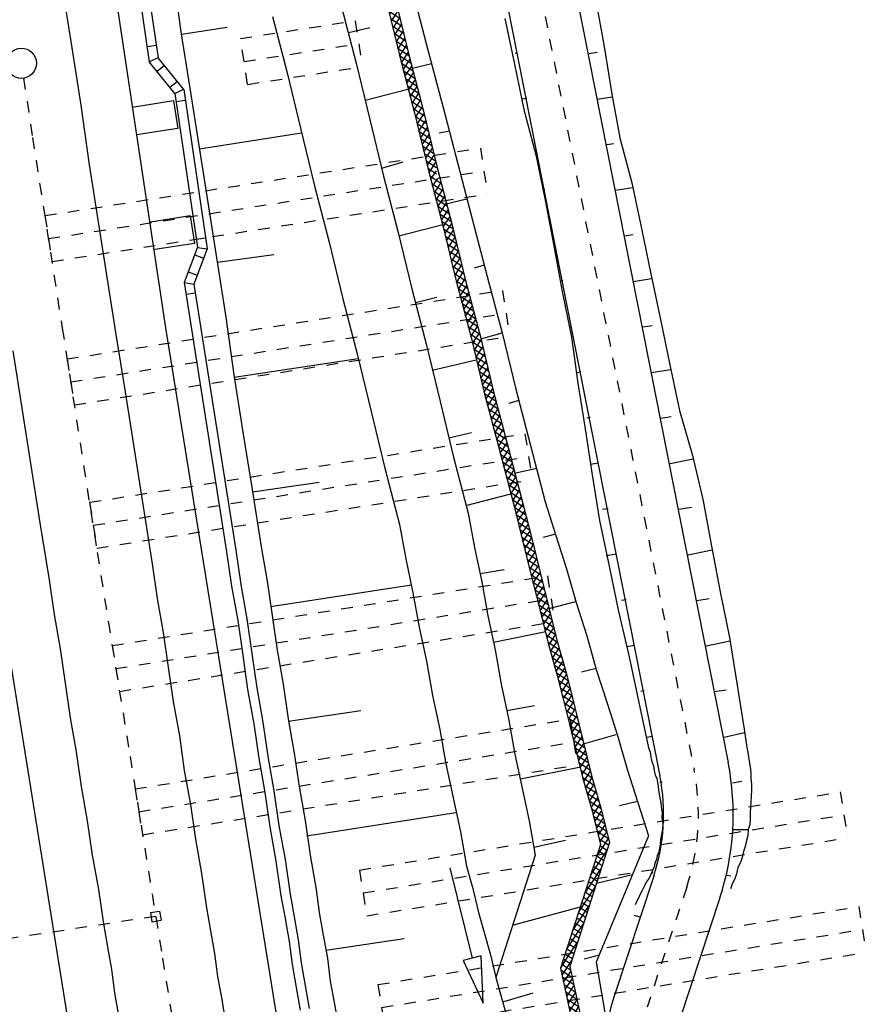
# Model space of a CAD drawing. Extents: x 447827 to 448299, y 438389 to 439851.
# Tile 68 of 116: x 447982 to 448019, y 439264 to 439306. Entities that reach past the tile are written whole.
import ezdxf

# ---------------------------------------------------------------- set-up
doc = ezdxf.new("R2010")
doc.units = 0
doc.header["$LTSCALE"] = 2
doc.header["$MEASUREMENT"] = 0
for name, pattern in [('ACAD_ISO03W100', [0.5, 0.25, -0.25]), ('ACAD_ISO05W100', [0.5, 0.25, -0.25]), ('ACAD_ISO10W100W', [0.5, 0.25, -0.25]), ('AUSGEZOGEN', [0]), ('PUNKTX2', [0.5, 0.25, -0.25])]:
    doc.linetypes.add(name, pattern=pattern)
doc.layers.get('0').update_dxf_attribs({"linetype": 'AUSGEZOGEN'})
for name, color, linetype in [('BOESCHG', 250, 'AUSGEZOGEN'), ('DB-Bahnachse', 7, 'CONTINUOUS'), ('DB-Boeschungen', 15, 'CONTINUOUS'), ('DB-Gleisachsen', 7, 'CONTINUOUS'), ('DB-GRABEN', 15, 'AUSGEZOGEN'), ('DB-HZV-Stützscheiben', 15, 'CONTINUOUS'), ('DB-Ingenieurbauwerke', 15, 'CONTINUOUS'), ('DB-Kabelanlagen', 15, 'CONTINUOUS'), ('DB-Weg-Boeschungen', 15, 'CONTINUOUS'), ('DB-Wege', 15, 'CONTINUOUS'), ('FBRTOP', 250, 'AUSGEZOGEN')]:
    doc.layers.add(name, color=color, linetype=linetype)

# ---------------------------------------------------------------- blocks, each defined once
blk = doc.blocks.new('*X341')
at = {"color": 0, "linetype": 'ByBlock'}
for p, q in [((-117395, -155260), (-116974, -154839)), ((-116679, -155062), (-116906, -154836)), ((-116685, -155187), (-116300, -154802)), ((-116670, -154853), (-116637, -154821)), ((-116229, -155194), (-116604, -154819)), ((-116383, -155203), (-115964, -154784)), ((-115928, -155177), (-116302, -154802)), ((-116045, -155184), (-115666, -154805)), ((-115680, -155107), (-116001, -154786)), ((-115666, -154802), (-115696, -154772)), ((-115681, -155138), (-115301, -154758)), ((-115666, -154805), (-115631, -154770)), ((-115313, -155155), (-115666, -154802)), ((-115006, -155144), (-115389, -154761)), ((-115383, -155157), (-114972, -154746)), ((-114699, -155133), (-115082, -154750)), ((-115053, -155146), (-114642, -154735)), ((-114391, -155123), (-114774, -154739)), ((-114723, -155134), (-114312, -154723)), ((-114084, -155112), (-114467, -154729)), ((-114393, -155123), (-113982, -154712)), ((-113776, -155101), (-114160, -154718)), ((-114063, -155111), (-113652, -154700)), ((-113469, -155090), (-113852, -154707)), ((-113734, -155099), (-113322, -154688)), ((-113166, -155075), (-113545, -154696)), ((-113404, -155088), (-112985, -154669)), ((-112865, -155058), (-113239, -154683)), ((-113067, -155069), (-112648, -154650)), ((-112563, -155042), (-112938, -154666)), ((-112730, -155051), (-112310, -154631)), ((-112261, -155025), (-112637, -154649)), ((-112394, -155032), (-111973, -154611)), ((-111960, -155008), (-112336, -154632)), ((-112057, -155014), (-111636, -154592)), ((-111658, -154992), (-112035, -154615)), ((-111417, -154915), (-111734, -154598)), ((-111720, -154995), (-111406, -154681)), ((-111403, -154610), (-111433, -154581)), ((-126720, -155676), (-126297, -155253)), ((-126383, -155658), (-125961, -155235)), ((-125970, -155635), (-126349, -155256)), ((-126047, -155639), (-125629, -155221)), ((-125665, -155622), (-126047, -155240)), ((-125358, -155611), (-125744, -155225)), ((-125713, -155624), (-125299, -155210)), ((-125050, -155600), (-125436, -155214)), ((-125383, -155612), (-124969, -155198)), ((-124743, -155590), (-125129, -155204)), ((-125053, -155600), (-124639, -155186)), ((-124436, -155579), (-124822, -155193)), ((-124724, -155589), (-124310, -155175)), ((-124128, -155568), (-124514, -155182)), ((-124394, -155577), (-123980, -155163)), ((-123914, -155464), (-124207, -155171)), ((-123912, -155413), (-123650, -155152)), ((-123607, -155453), (-123899, -155160)), ((-123600, -155420), (-123358, -155178)), ((-123553, -155189), (-123592, -155150)), ((-123209, -155532), (-123553, -155189)), ((-123404, -155542), (-123094, -155232)), ((-122915, -155508), (-123217, -155207)), ((-122817, -155288), (-122901, -155204)), ((-122830, -155286), (-122646, -155102)), ((-122417, -155370), (-122683, -155104)), ((-122565, -155340), (-122309, -155084)), ((-122017, -155452), (-122381, -155088)), ((-122301, -155394), (-121972, -155065)), ((-121902, -155249), (-122080, -155071)), ((-121905, -155316), (-121636, -155046)), ((-121701, -155449), (-121902, -155249)), ((-121400, -155433), (-121778, -155054)), ((-121722, -155450), (-121299, -155028)), ((-121098, -155416), (-121476, -155038)), ((-121385, -155432), (-120962, -155009)), ((-120794, -155402), (-121175, -155021)), ((-121048, -155413), (-120630, -154995)), ((-120487, -155391), (-120873, -155004)), ((-120715, -155399), (-120300, -154984)), ((-120180, -155380), (-120566, -154993)), ((-120385, -155387), (-119970, -154972)), ((-119872, -155369), (-120259, -154982)), ((-120055, -155375), (-119641, -154961)), ((-119565, -155358), (-119952, -154972)), ((-119725, -155364), (-119311, -154949)), ((-119258, -155347), (-119644, -154961)), ((-119396, -155352), (-118981, -154937)), ((-118951, -155336), (-119337, -154950)), ((-119066, -155340), (-118651, -154926)), ((-118643, -155325), (-119029, -154939)), ((-118736, -155328), (-118321, -154914)), ((-118337, -155314), (-118722, -154928)), ((-118035, -155297), (-118415, -154917)), ((-118406, -155317), (-117984, -154895)), ((-117734, -155280), (-118112, -154902)), ((-118069, -155299), (-117673, -154902)), ((-117678, -155018), (-117810, -154885)), ((-117732, -155280), (-117688, -155235)), ((-117688, -155235), (-117311, -154858)), ((-117433, -155263), (-117678, -155018)), ((-117673, -154902), (-117647, -154877)), ((-117132, -155245), (-117509, -154869)), ((-116831, -155228), (-117207, -154852)), ((-117057, -155241), (-116670, -154853)), ((-116720, -155222), (-116685, -155187)), ((-116530, -155211), (-116679, -155062)), ((-115712, -155169), (-115681, -155138)), ((-115621, -155166), (-115680, -155107)), ((-135734, -156099), (-135307, -155671)), ((-135095, -156057), (-135469, -155682)), ((-135393, -156076), (-134966, -155649)), ((-134796, -156037), (-135171, -155662)), ((-135053, -156054), (-134625, -155626)), ((-134498, -156017), (-134872, -155643)), ((-134712, -156031), (-134293, -155612)), ((-134187, -156010), (-134574, -155623)), ((-134376, -156014), (-133968, -155606)), ((-133875, -156003), (-134267, -155612)), ((-134051, -156007), (-133643, -155599)), ((-133563, -155997), (-133955, -155605)), ((-133727, -156000), (-133317, -155590)), ((-133256, -155986), (-133643, -155599)), ((-133402, -155994), (-132980, -155572)), ((-132954, -155970), (-133333, -155591)), ((-133066, -155976), (-132643, -155553)), ((-132652, -155953), (-133031, -155575)), ((-132729, -155957), (-132306, -155535)), ((-132351, -155937), (-132729, -155558)), ((-132049, -155920), (-132428, -155541)), ((-132392, -155939), (-131970, -155516)), ((-131748, -155903), (-132126, -155525)), ((-132055, -155920), (-131633, -155498)), ((-131446, -155887), (-131825, -155508)), ((-131719, -155902), (-131296, -155479)), ((-131145, -155870), (-131523, -155492)), ((-131382, -155883), (-130959, -155461)), ((-130842, -155854), (-131221, -155475)), ((-131045, -155865), (-130627, -155447)), ((-130535, -155843), (-130920, -155458)), ((-130712, -155849), (-130298, -155435)), ((-130228, -155832), (-130614, -155446)), ((-130382, -155838), (-129968, -155424)), ((-129920, -155822), (-130306, -155436)), ((-130052, -155826), (-129638, -155412)), ((-129613, -155811), (-129999, -155425)), ((-129722, -155815), (-129308, -155401)), ((-129305, -155800), (-129691, -155414)), ((-129393, -155803), (-128978, -155389)), ((-128998, -155789), (-129384, -155403)), ((-128691, -155778), (-129077, -155392)), ((-129063, -155791), (-128649, -155377)), ((-128383, -155768), (-128769, -155382)), ((-128733, -155780), (-128318, -155365)), ((-128082, -155751), (-128462, -155371)), ((-128403, -155768), (-127981, -155346)), ((-127780, -155735), (-128158, -155356)), ((-128067, -155750), (-127644, -155328)), ((-127478, -155718), (-127857, -155339)), ((-127730, -155732), (-127308, -155309)), ((-127177, -155701), (-127555, -155323)), ((-127394, -155713), (-126971, -155291)), ((-126875, -155685), (-127254, -155306)), ((-127057, -155695), (-126634, -155272)), ((-126574, -155668), (-126952, -155290)), ((-126272, -155651), (-126651, -155273)), ((-124064, -155566), (-123912, -155413)), ((-123821, -155557), (-123914, -155464)), ((-123734, -155554), (-123600, -155420)), ((-123513, -155546), (-123607, -155453)), ((-123069, -155525), (-122908, -155365)), ((-122907, -155516), (-122915, -155508)), ((-122908, -155365), (-122830, -155286)), ((-122606, -155499), (-122817, -155288)), ((-122732, -155506), (-122565, -155340)), ((-122304, -155483), (-122417, -155370)), ((-122395, -155488), (-122301, -155394)), ((-122058, -155469), (-122037, -155448)), ((-122037, -155448), (-121905, -155316)), ((-122003, -155466), (-122017, -155452)), ((-144432, -156524), (-144022, -156113)), ((-144105, -156515), (-143697, -156106)), ((-143558, -156503), (-143949, -156112)), ((-143780, -156508), (-143372, -156100)), ((-143248, -156495), (-143637, -156105)), ((-143455, -156501), (-143035, -156082)), ((-142949, -156475), (-143326, -156099)), ((-143122, -156486), (-142695, -156059)), ((-142651, -156455), (-143025, -156081)), ((-142781, -156464), (-142354, -156037)), ((-142352, -156436), (-142727, -156061)), ((-142441, -156441), (-142013, -156014)), ((-142054, -156416), (-142428, -156041)), ((-141755, -156396), (-142130, -156022)), ((-142100, -156419), (-141673, -155992)), ((-141457, -156377), (-141831, -156002)), ((-141759, -156397), (-141332, -155969)), ((-141158, -156357), (-141533, -155982)), ((-141419, -156374), (-140995, -155951)), ((-140850, -156347), (-141234, -155963)), ((-141079, -156352), (-140670, -155944)), ((-140538, -156341), (-140929, -155949)), ((-140754, -156345), (-140346, -155937)), ((-140226, -156334), (-140618, -155943)), ((-140429, -156339), (-140021, -155931)), ((-139917, -156325), (-140306, -155936)), ((-140104, -156332), (-139682, -155910)), ((-139619, -156305), (-139994, -155930)), ((-139769, -156315), (-139341, -155888)), ((-139320, -156286), (-139695, -155911)), ((-139428, -156293), (-139001, -155865)), ((-139022, -156266), (-139396, -155891)), ((-138723, -156246), (-139098, -155872)), ((-139087, -156270), (-138660, -155843)), ((-138425, -156226), (-138799, -155852)), ((-138747, -156248), (-138319, -155820)), ((-138126, -156207), (-138501, -155832)), ((-138406, -156225), (-137979, -155798)), ((-137828, -156187), (-138202, -155813)), ((-138065, -156203), (-137644, -155782)), ((-137518, -156179), (-137904, -155793)), ((-137727, -156183), (-137319, -155775)), ((-137206, -156172), (-137598, -155781)), ((-137403, -156176), (-136994, -155768)), ((-136895, -156166), (-137286, -155774)), ((-137078, -156170), (-136669, -155761)), ((-136587, -156155), (-136974, -155768)), ((-136753, -156163), (-136329, -155739)), ((-136289, -156135), (-136663, -155761)), ((-136415, -156144), (-135988, -155716)), ((-135990, -156116), (-136365, -155741)), ((-136075, -156121), (-135647, -155694)), ((-135692, -156096), (-136066, -155721)), ((-135393, -156076), (-135768, -155702)), ((-152493, -156948), (-152074, -156529)), ((-152159, -156932), (-151740, -156513)), ((-151740, -156913), (-152121, -156531)), ((-151825, -156917), (-151406, -156498)), ((-151436, -156898), (-151817, -156517)), ((-151131, -156884), (-151513, -156503)), ((-151492, -156901), (-151073, -156482)), ((-150827, -156870), (-151209, -156488)), ((-151158, -156885), (-150739, -156467)), ((-150523, -156856), (-150905, -156474)), ((-150824, -156870), (-150405, -156451)), ((-150219, -156842), (-150601, -156460)), ((-150490, -156854), (-150071, -156435)), ((-149915, -156828), (-150297, -156446)), ((-150157, -156839), (-149738, -156420)), ((-149611, -156813), (-149993, -156432)), ((-149823, -156823), (-149404, -156404)), ((-149307, -156799), (-149689, -156418)), ((-149489, -156808), (-149070, -156389)), ((-149003, -156785), (-149385, -156403)), ((-148928, -156542), (-149081, -156389)), ((-148929, -156566), (-148766, -156403)), ((-148822, -156777), (-148464, -156419)), ((-148748, -156404), (-148777, -156375)), ((-148766, -156403), (-148737, -156373)), ((-148395, -156757), (-148748, -156404)), ((-148488, -156761), (-148161, -156435)), ((-148412, -156421), (-148473, -156361)), ((-148464, -156419), (-148403, -156358)), ((-148091, -156743), (-148412, -156421)), ((-148076, -156439), (-148169, -156347)), ((-148161, -156435), (-148069, -156342)), ((-148154, -156746), (-147925, -156517)), ((-147929, -156587), (-148076, -156439)), ((-147925, -156517), (-147859, -156450)), ((-147741, -156457), (-147865, -156333)), ((-147859, -156450), (-147735, -156327)), ((-147820, -156730), (-147557, -156466)), ((-147483, -156714), (-147741, -156457)), ((-147405, -156474), (-147561, -156318)), ((-147557, -156466), (-147402, -156311)), ((-147487, -156714), (-147254, -156482)), ((-147179, -156700), (-147405, -156474)), ((-147069, -156492), (-147257, -156304)), ((-147254, -156482), (-147068, -156296)), ((-147153, -156699), (-146952, -156498)), ((-146930, -156631), (-147069, -156492)), ((-146571, -156672), (-146953, -156290)), ((-146952, -156498), (-146734, -156280)), ((-146819, -156683), (-146400, -156264)), ((-146267, -156658), (-146649, -156276)), ((-146486, -156668), (-146067, -156249)), ((-145963, -156643), (-146345, -156262)), ((-146152, -156652), (-145731, -156231)), ((-145663, -156625), (-146040, -156248)), ((-145818, -156637), (-145384, -156203)), ((-145369, -156601), (-145738, -156232)), ((-145472, -156609), (-145037, -156174)), ((-145075, -156576), (-145444, -156208)), ((-144781, -156552), (-145150, -156184)), ((-145125, -156581), (-144691, -156146)), ((-144487, -156528), (-144856, -156159)), ((-144779, -156552), (-144347, -156120)), ((-144181, -156516), (-144562, -156135)), ((-143869, -156510), (-144261, -156118)), ((-155084, -157068), (-155208, -156945)), ((-155199, -156790), (-155078, -156669)), ((-155163, -157072), (-154744, -156653)), ((-154780, -157054), (-155162, -156673)), ((-154476, -157040), (-154858, -156658)), ((-154829, -157056), (-154410, -156638)), ((-154208, -156989), (-154554, -156644)), ((-154495, -157041), (-154196, -156741)), ((-154193, -156687), (-154249, -156630)), ((-154196, -156741), (-154076, -156622)), ((-153868, -157012), (-154193, -156687)), ((-154162, -157025), (-153743, -156606)), ((-153564, -156998), (-153945, -156616)), ((-153828, -157010), (-153409, -156591)), ((-153260, -156983), (-153641, -156602)), ((-153494, -156994), (-153192, -156692)), ((-153194, -156731), (-153337, -156588)), ((-152956, -156969), (-153194, -156731)), ((-153192, -156692), (-153075, -156575)), ((-153160, -156979), (-152741, -156560)), ((-152652, -156955), (-153033, -156573)), ((-152827, -156963), (-152408, -156544)), ((-152348, -156941), (-152729, -156559)), ((-152044, -156927), (-152425, -156545)), ((-149155, -156792), (-148929, -156566)), ((-148699, -156771), (-148928, -156542)), ((-147787, -156728), (-147929, -156587)), ((-146875, -156686), (-146930, -156631)), ((-154172, -157026), (-154208, -156989))]:
    blk.add_line(p, q, dxfattribs=at)
blk = doc.blocks.new('*X342')
at = {"color": 0, "linetype": 'ByBlock'}
for p, q in [((-99999, -154411), (-99582, -153994)), ((-99667, -154397), (-99250, -153980)), ((-99335, -154383), (-98918, -153966)), ((-98926, -154359), (-99304, -153982)), ((-98675, -154292), (-98998, -153969)), ((-98916, -154282), (-98586, -153952)), ((-98343, -154306), (-98693, -153957)), ((-98610, -154295), (-98253, -153938)), ((-98010, -154321), (-98387, -153944)), ((-98305, -154308), (-97921, -153924)), ((-97698, -154314), (-98082, -153931)), ((-98000, -154321), (-97589, -153910)), ((-97393, -154302), (-97776, -153918)), ((-97674, -154313), (-97257, -153896)), ((-97088, -154289), (-97471, -153905)), ((-97342, -154299), (-96925, -153883)), ((-96782, -154276), (-97166, -153893)), ((-97010, -154286), (-96593, -153869)), ((-96477, -154263), (-96860, -153880)), ((-96678, -154272), (-96257, -153851)), ((-96178, -154244), (-96555, -153867)), ((-96345, -154257), (-95913, -153825)), ((-95882, -154222), (-96253, -153851)), ((-96001, -154231), (-95569, -153799)), ((-95586, -154200), (-95957, -153829)), ((-95290, -154178), (-95661, -153806)), ((-95657, -154205), (-95225, -153774)), ((-94994, -154155), (-95365, -153784)), ((-95313, -154179), (-94881, -153748)), ((-94692, -154139), (-95069, -153762)), ((-94969, -154154), (-94548, -153733)), ((-94387, -154126), (-94770, -153743)), ((-94633, -154136), (-94216, -153719)), ((-94081, -154113), (-94465, -153730)), ((-94301, -154122), (-93937, -153758)), ((-93944, -153932), (-94159, -153717)), ((-93950, -154090), (-93552, -153692)), ((-93776, -154100), (-93944, -153932)), ((-93937, -153758), (-93884, -153705)), ((-93470, -154088), (-93854, -153704)), ((-93637, -154095), (-93282, -153739)), ((-92957, -154283), (-93548, -153691)), ((-93329, -154105), (-93078, -153854)), ((-92945, -153977), (-93056, -153866)), ((-92947, -154041), (-92874, -153968)), ((-92153, -154769), (-92945, -153977)), ((-108689, -154828), (-108268, -154407)), ((-108035, -154797), (-108418, -154414)), ((-108353, -154810), (-107936, -154393)), ((-107729, -154784), (-108113, -154400)), ((-108021, -154796), (-107604, -154379)), ((-107424, -154771), (-107808, -154388)), ((-107689, -154782), (-107272, -154365)), ((-107119, -154758), (-107502, -154375)), ((-107357, -154768), (-106940, -154351)), ((-106813, -154746), (-107197, -154362)), ((-107025, -154754), (-106608, -154338)), ((-106508, -154733), (-106891, -154349)), ((-106693, -154741), (-106276, -154324)), ((-106202, -154720), (-106586, -154337)), ((-106361, -154727), (-105944, -154310)), ((-105897, -154707), (-106280, -154324)), ((-106028, -154713), (-105612, -154296)), ((-105592, -154694), (-105975, -154311)), ((-105696, -154699), (-105279, -154282)), ((-105286, -154682), (-105670, -154298)), ((-105187, -154463), (-105364, -154285)), ((-105189, -154509), (-104947, -154268)), ((-104675, -154656), (-105059, -154273)), ((-105032, -154671), (-104615, -154254)), ((-104370, -154643), (-104753, -154260)), ((-104700, -154657), (-104283, -154240)), ((-104188, -154507), (-104448, -154247)), ((-104186, -154461), (-103951, -154226)), ((-103759, -154618), (-104142, -154234)), ((-104036, -154629), (-103619, -154213)), ((-103454, -154605), (-103837, -154222)), ((-103704, -154616), (-103287, -154199)), ((-103189, -154552), (-103532, -154209)), ((-103372, -154602), (-103183, -154412)), ((-103175, -154247), (-103226, -154196)), ((-103183, -154412), (-102955, -154185)), ((-102843, -154579), (-103175, -154247)), ((-103040, -154588), (-102623, -154171)), ((-102537, -154567), (-102921, -154183)), ((-102708, -154574), (-102288, -154154)), ((-102237, -154549), (-102615, -154171)), ((-102375, -154560), (-101944, -154128)), ((-101941, -154527), (-102312, -154156)), ((-102031, -154534), (-101600, -154102)), ((-101645, -154505), (-102016, -154134)), ((-101349, -154483), (-101720, -154111)), ((-101687, -154508), (-101256, -154077)), ((-101053, -154460), (-101424, -154089)), ((-101343, -154482), (-100912, -154051)), ((-100753, -154442), (-101128, -154067)), ((-100999, -154456), (-100578, -154035)), ((-100447, -154429), (-100831, -154046)), ((-100663, -154438), (-100246, -154021)), ((-100142, -154417), (-100525, -154033)), ((-100331, -154425), (-99914, -154008)), ((-99836, -154404), (-100220, -154020)), ((-99531, -154391), (-99914, -154008)), ((-99226, -154378), (-99609, -153995)), ((-99002, -154369), (-98923, -154290)), ((-98920, -154366), (-98926, -154359)), ((-98923, -154290), (-98916, -154282)), ((-98615, -154353), (-98675, -154292)), ((-98670, -154355), (-98610, -154295)), ((-98309, -154340), (-98343, -154306)), ((-98338, -154341), (-98305, -154308)), ((-98004, -154327), (-98010, -154321)), ((-98006, -154327), (-98000, -154321)), ((-93969, -154108), (-93950, -154090)), ((-93126, -154220), (-92947, -154041)), ((-92883, -154357), (-92957, -154283)), ((-92923, -154335), (-92670, -154082)), ((-92719, -154449), (-92466, -154196)), ((-92516, -154564), (-92262, -154311)), ((-91971, -154633), (-92332, -154271)), ((-111406, -154681), (-111298, -154573)), ((-111055, -154958), (-111403, -154610)), ((-111383, -154976), (-110961, -154554)), ((-110754, -154942), (-111132, -154564)), ((-111047, -154958), (-110624, -154535)), ((-110452, -154925), (-110830, -154547)), ((-110710, -154939), (-110403, -154633)), ((-110404, -154655), (-110529, -154530)), ((-110150, -154909), (-110404, -154655)), ((-110403, -154633), (-110287, -154517)), ((-110373, -154921), (-109950, -154498)), ((-109849, -154892), (-110227, -154513)), ((-110036, -154902), (-109614, -154480)), ((-109547, -154875), (-109926, -154497)), ((-109700, -154884), (-109400, -154584)), ((-109405, -154699), (-109624, -154480)), ((-109246, -154859), (-109405, -154699)), ((-109400, -154584), (-109277, -154461)), ((-109363, -154865), (-108940, -154443)), ((-108944, -154842), (-109323, -154464)), ((-109026, -154847), (-108603, -154424)), ((-108643, -154825), (-109021, -154447)), ((-108340, -154809), (-108719, -154430)), ((-105364, -154685), (-105189, -154509)), ((-104981, -154669), (-105187, -154463)), ((-104368, -154643), (-104186, -154461)), ((-104064, -154631), (-104188, -154507)), ((-103148, -154592), (-103189, -154552)), ((-92312, -154679), (-92058, -154425)), ((-92109, -154794), (-91972, -154657)), ((-91972, -154657), (-91854, -154539)), ((-91424, -155180), (-91971, -154633)), ((-91905, -154908), (-91650, -154653)), ((-91702, -155023), (-91446, -154768)), ((-90694, -155591), (-91609, -154676)), ((-111357, -154975), (-111417, -154915)), ((-91498, -155138), (-91242, -154882)), ((-91295, -155253), (-91038, -154996)), ((-91091, -155367), (-90834, -155110)), ((-90888, -155482), (-90630, -155225)), ((-89964, -156003), (-90886, -155082)), ((-90684, -155597), (-90426, -155339)), ((-90481, -155711), (-90222, -155453)), ((-90277, -155826), (-90018, -155567)), ((-89235, -156414), (-90162, -155487)), ((-90074, -155941), (-89814, -155681)), ((-89870, -156056), (-89611, -155796)), ((-89667, -156170), (-89407, -155910)), ((-89464, -156285), (-89230, -156052)), ((-89036, -156295), (-89439, -155892)), ((-89230, -156052), (-89203, -156024)), ((-89260, -156400), (-89071, -156211)), ((-89071, -156211), (-89031, -156171)), ((-89057, -156515), (-89044, -156502)), ((-89044, -156502), (-88912, -156370)), ((-88505, -156826), (-89036, -156295)), ((-89031, -156171), (-88999, -156138)), ((-88912, -156370), (-88795, -156253)), ((-88853, -156629), (-88753, -156530)), ((-88753, -156530), (-88591, -156367)), ((-88184, -156828), (-88715, -156297)), ((-88594, -156689), (-88334, -156428)), ((-88418, -156831), (-88041, -156454)), ((-88049, -156645), (-88267, -156427)), ((-88055, -156786), (-87690, -156420)), ((-88041, -156454), (-88012, -156424)), ((-87555, -156821), (-87953, -156423)), ((-87774, -156823), (-87368, -156417)), ((-87241, -156817), (-87638, -156420)), ((-87452, -156820), (-87046, -156413)), ((-87050, -156689), (-87324, -156416)), ((-87052, -156738), (-86724, -156409)), ((-86612, -156810), (-87009, -156412)), ((-86809, -156812), (-86402, -156405)), ((-86297, -156806), (-86695, -156409)), ((-86487, -156808), (-86080, -156402)), ((-85983, -156802), (-86380, -156405)), ((-86165, -156805), (-85758, -156398)), ((-85668, -156799), (-86065, -156401)), ((-85843, -156801), (-85436, -156394)), ((-85354, -156795), (-85751, -156398)), ((-85521, -156797), (-85114, -156390)), ((-85039, -156791), (-85436, -156394)), ((-85199, -156793), (-84792, -156387)), ((-84725, -156788), (-85122, -156390)), ((-84877, -156789), (-84470, -156383)), ((-84410, -156784), (-84807, -156387)), ((-84555, -156786), (-84148, -156379)), ((-84096, -156780), (-84493, -156383)), ((-84041, -156517), (-84178, -156379)), ((-84044, -156593), (-83826, -156375)), ((-83781, -156777), (-84041, -156517)), ((-83911, -156778), (-83504, -156372)), ((-83467, -156773), (-83864, -156376)), ((-83589, -156774), (-83182, -156368)), ((-83152, -156769), (-83549, -156372)), ((-83042, -156561), (-83235, -156368)), ((-83041, -156545), (-82860, -156364)), ((-82945, -156767), (-82538, -156360)), ((-82537, -156748), (-82920, -156365)), ((-82534, -156433), (-82606, -156361)), ((-82536, -156676), (-82216, -156357)), ((-82209, -156758), (-82534, -156433)), ((-82301, -156759), (-82038, -156497)), ((-82043, -156606), (-82291, -156357)), ((-82038, -156497), (-81894, -156353)), ((-81979, -156756), (-81572, -156349)), ((-81579, -156751), (-81977, -156354)), ((-81265, -156747), (-81662, -156350)), ((-81657, -156752), (-81250, -156345)), ((-80950, -156743), (-81348, -156346)), ((-81335, -156748), (-80929, -156341)), ((-80636, -156740), (-81033, -156343)), ((-81013, -156744), (-80607, -156338)), ((-80321, -156736), (-80719, -156339)), ((-80691, -156740), (-80285, -156334)), ((-80007, -156732), (-80404, -156335)), ((-80369, -156737), (-79963, -156330)), ((-79692, -156729), (-80089, -156332)), ((-80047, -156733), (-79641, -156326)), ((-79378, -156725), (-79775, -156328)), ((-79725, -156729), (-79319, -156323)), ((-79082, -156703), (-79460, -156324)), ((-79403, -156725), (-79069, -156391)), ((-79069, -156397), (-79146, -156321)), ((-88650, -156744), (-88594, -156689)), ((-88096, -156827), (-88055, -156786)), ((-87870, -156825), (-88049, -156645)), ((-87131, -156816), (-87052, -156738)), ((-86926, -156813), (-87050, -156689)), ((-84233, -156782), (-84044, -156593)), ((-83267, -156771), (-83041, -156545)), ((-82838, -156766), (-83042, -156561)), ((-82623, -156763), (-82536, -156676)), ((-82523, -156762), (-82537, -156748)), ((-81894, -156755), (-82043, -156606))]:
    blk.add_line(p, q, dxfattribs=at)

msp = doc.modelspace()

# ---------------------------------------------------------------- linework, layer by layer
at = {"layer": 'BOESCHG', "flags": 128}
msp.add_lwpolyline([(448038.241, 439267.784, 0.000778), (448036.246, 439282.201, 0.002453), (448035.584, 439286.771, 0.000122), (448029.615, 439326.509, 0.001203), (448028.997, 439330.551, 0.008468), (448025.29, 439352.004, -0.008608), (448021.65, 439373.11, -0.004878), (448019.783, 439386, -0.002599), (448016.641, 439410.245, -0.00587), (448015.8, 439417.727, 0.001959), (448013.455, 439440.167, 0.018966), (448011.807, 439451.375, 0.010111), (448007.501, 439472.179)], format="xyb", dxfattribs=at)
at = {"layer": 'DB-Bahnachse', "linetype": 'ACAD_ISO10W100W'}
for p, q in [((447982.202, 439303.667), (447982.586, 439301.117)), ((447982.586, 439301.117), (447983.868, 439292.901)), ((447983.868, 439292.901), (447985.374, 439283.229)), ((447985.374, 439283.229), (447986.791, 439274.441)), ((447986.791, 439274.441), (447988.19, 439265.751)), ((447988.19, 439265.751), (447991.186, 439247.172))]:
    msp.add_line(p, q, dxfattribs=at)
at = {"layer": 'DB-Bahnachse', "linetype": 'Continuous'}
msp.add_ellipse((447982.105, 439304.309), major_axis=(-0.46, 0.46), ratio=1, start_param=2.557664, end_param=8.840849, dxfattribs=at)
at = {"layer": 'DB-Boeschungen', "linetype": 'Continuous'}
for p, q in [((447988.646, 439308.142), (447988.987, 439305.663)), ((447992.933, 439306.317), (447993.57, 439303.891)), ((447989.004, 439305.564), (447990.982, 439305.867)), ((447988.987, 439305.663), (447989.368, 439303.242)), ((447993.57, 439303.891), (447994.157, 439301.456)), ((447989.368, 439303.242), (447989.758, 439300.772)), ((447994.157, 439301.456), (447994.744, 439299.021)), ((447989.785, 439300.625), (447994.183, 439301.309)), ((447989.758, 439300.772), (447990.149, 439298.303)), ((447994.744, 439299.021), (447995.38, 439296.596)), ((447990.149, 439298.303), (447990.539, 439295.833)), ((447995.38, 439296.596), (447995.967, 439294.161)), ((447990.556, 439295.734), (447992.986, 439296.066)), ((447990.539, 439295.833), (447990.929, 439293.363)), ((447995.967, 439294.161), (447996.604, 439291.735)), ((447990.929, 439293.363), (447991.27, 439290.884)), ((447996.604, 439291.735), (447997.191, 439289.3)), ((447991.288, 439290.786), (447996.63, 439291.587)), ((447991.27, 439290.884), (447991.66, 439288.414)), ((447997.191, 439289.3), (447997.778, 439286.866)), ((447991.66, 439288.414), (447992.051, 439285.944)), ((447997.778, 439286.866), (447998.414, 439284.44)), ((447992.068, 439285.846), (447994.941, 439286.257)), ((447992.051, 439285.944), (447992.441, 439283.475)), ((447998.414, 439284.44), (447998.678, 439282.963)), ((447992.441, 439283.475), (447992.705, 439281.998)), ((447998.678, 439282.963), (447998.991, 439281.495)), ((447992.705, 439281.998), (447992.919, 439280.512)), ((447992.849, 439280.906), (447998.929, 439281.84)), ((447998.991, 439281.495), (447999.254, 439280.018)), ((447992.919, 439280.512), (447993.133, 439279.027)), ((447999.254, 439280.018), (447999.567, 439278.551)), ((447993.133, 439279.027), (447993.397, 439277.55)), ((447999.567, 439278.551), (447999.831, 439277.074)), ((447993.397, 439277.55), (447993.612, 439276.065)), ((447999.831, 439277.074), (448000.144, 439275.606)), ((447993.629, 439275.967), (447996.748, 439276.422)), ((447993.612, 439276.065), (447993.875, 439274.588)), ((448000.144, 439275.606), (448000.408, 439274.13)), ((447993.875, 439274.588), (447994.081, 439273.152)), ((448000.408, 439274.13), (448000.721, 439272.662)), ((447994.081, 439273.152), (447994.345, 439271.676)), ((448000.721, 439272.662), (448001.033, 439271.194)), ((447994.41, 439271.027), (448000.835, 439272.022)), ((447994.345, 439271.676), (447994.559, 439270.19)), ((448001.033, 439271.194), (448001.297, 439269.717)), ((447994.559, 439270.19), (447994.823, 439268.713)), ((448001.297, 439269.717), (448001.571, 439268.75)), ((447994.823, 439268.713), (447994.949, 439267.72)), ((448001.571, 439268.75), (448001.796, 439267.775)), ((447994.949, 439267.72), (447995.125, 439266.736)), ((448001.796, 439267.775), (448002.062, 439266.857)), ((447995.125, 439266.736), (447995.301, 439265.751)), ((448002.062, 439266.857), (448002.336, 439265.89)), ((447995.239, 439266.096), (447998.604, 439266.595)), ((448002.336, 439265.89), (448002.561, 439264.915)), ((447995.301, 439265.751), (447995.427, 439264.758)), ((447995.427, 439264.758), (447995.603, 439263.774)), ((448002.561, 439264.915), (448002.835, 439263.948)), ((447995.603, 439263.774), (447995.779, 439262.789)), ((448002.835, 439263.948), (448003.109, 439262.981))]:
    msp.add_line(p, q, dxfattribs=at)
at = {"layer": 'DB-Gleisachsen', "linetype": 'Continuous'}
for p, q in [((447983.894, 439307.445), (447984.284, 439304.976)), ((447984.284, 439304.976), (447984.675, 439302.506)), ((447984.675, 439302.506), (447985.016, 439300.027)), ((447985.016, 439300.027), (447985.406, 439297.557)), ((447985.406, 439297.557), (447985.796, 439295.087)), ((447985.796, 439295.087), (447986.186, 439292.617)), ((447986.186, 439292.617), (447986.577, 439290.148)), ((447981.739, 439291.925), (447982.129, 439289.455)), ((447986.577, 439290.148), (447986.967, 439287.678)), ((447982.129, 439289.455), (447982.519, 439286.985)), ((447986.967, 439287.678), (447987.357, 439285.208)), ((447982.519, 439286.985), (447982.909, 439284.515)), ((447987.357, 439285.208), (447987.747, 439282.738)), ((447982.909, 439284.515), (447983.3, 439282.045)), ((447987.747, 439282.738), (447987.962, 439281.253)), ((447983.3, 439282.045), (447983.514, 439280.56)), ((447987.962, 439281.253), (447988.225, 439279.776)), ((447983.514, 439280.56), (447983.778, 439279.083)), ((447988.225, 439279.776), (447988.44, 439278.291)), ((447983.778, 439279.083), (447983.992, 439277.598)), ((447988.44, 439278.291), (447988.654, 439276.805)), ((447983.992, 439277.598), (447984.207, 439276.113)), ((447988.654, 439276.805), (447988.918, 439275.328)), ((447984.207, 439276.113), (447984.47, 439274.636)), ((447988.918, 439275.328), (447989.132, 439273.843)), ((447984.47, 439274.636), (447984.685, 439273.15)), ((447989.132, 439273.843), (447989.396, 439272.366)), ((447984.685, 439273.15), (447984.949, 439271.674)), ((447989.396, 439272.366), (447989.611, 439270.881)), ((447984.949, 439271.674), (447985.163, 439270.188)), ((447989.611, 439270.881), (447989.874, 439269.404)), ((447985.163, 439270.188), (447985.427, 439268.712)), ((447989.874, 439269.404), (447990.089, 439267.919)), ((447985.427, 439268.712), (447985.641, 439267.226)), ((447990.089, 439267.919), (447990.264, 439266.934)), ((447985.641, 439267.226), (447985.817, 439266.242)), ((447990.264, 439266.934), (447990.44, 439265.95)), ((447985.817, 439266.242), (447985.993, 439265.257)), ((447990.44, 439265.95), (447990.567, 439264.957)), ((447985.993, 439265.257), (447986.119, 439264.264)), ((447990.567, 439264.957), (447990.743, 439263.972)), ((447986.119, 439264.264), (447986.295, 439263.28)), ((447990.743, 439263.972), (447991.651, 439258.463))]:
    msp.add_line(p, q, dxfattribs=at)
at = {"layer": 'DB-GRABEN', "linetype": 'Continuous'}
for p, q in [((447997.832, 439307.039), (447998.42, 439304.605)), ((447998.226, 439307.11), (447998.813, 439304.675)), ((447999.014, 439307.25), (447999.65, 439304.824)), ((447995.904, 439306.746), (447996.54, 439304.32)), ((447996.205, 439305.631), (447997.131, 439305.847)), ((447999.65, 439304.824), (448000.286, 439302.398)), ((447998.42, 439304.605), (447999.056, 439302.179)), ((447998.813, 439304.675), (447999.45, 439302.249)), ((447996.54, 439304.32), (447997.128, 439301.885)), ((447998.968, 439304.093), (447999.796, 439304.292)), ((447996.929, 439302.713), (447998.773, 439303.195)), ((448000.286, 439302.398), (448000.923, 439299.972)), ((447997.128, 439301.885), (447997.715, 439299.45)), ((447999.056, 439302.179), (447999.643, 439299.744)), ((447999.45, 439302.249), (448000.037, 439299.814)), ((448000.569, 439301.382), (448000.127, 439301.303)), ((447997.653, 439299.795), (447998.571, 439300.06)), ((447999.643, 439299.744), (448000.279, 439297.318)), ((448000.037, 439299.814), (448000.673, 439297.388)), ((448000.923, 439299.972), (448001.559, 439297.547)), ((447997.715, 439299.45), (447998.351, 439297.024)), ((448000.417, 439298.257), (448001.294, 439298.464)), ((447998.377, 439296.877), (448000.271, 439297.367)), ((448000.279, 439297.318), (448000.867, 439294.883)), ((448000.673, 439297.388), (448001.26, 439294.954)), ((448001.559, 439297.547), (448002.196, 439295.121)), ((447998.351, 439297.024), (447998.938, 439294.59)), ((448002.058, 439295.604), (448001.624, 439295.476)), ((448002.196, 439295.121), (448002.832, 439292.695)), ((448000.867, 439294.883), (448001.494, 439292.507)), ((448001.26, 439294.954), (448001.897, 439292.528)), ((447998.938, 439294.59), (447999.574, 439292.164)), ((447999.093, 439294.008), (448000.019, 439294.224)), ((448001.897, 439292.528), (448002.484, 439290.093)), ((448001.914, 439292.429), (448002.832, 439292.695)), ((448002.832, 439292.695), (448003.419, 439290.26)), ((447999.574, 439292.164), (448000.162, 439289.729)), ((448001.494, 439292.507), (448002.081, 439290.072)), ((447999.817, 439291.09), (448001.719, 439291.531)), ((448002.081, 439290.072), (448002.718, 439287.646)), ((448002.484, 439290.093), (448003.111, 439287.716)), ((448003.419, 439290.26), (448004.055, 439287.834)), ((448000.162, 439289.729), (448000.74, 439287.344)), ((448003.556, 439289.777), (448003.122, 439289.648)), ((448000.541, 439288.172), (448001.517, 439288.397)), ((448002.718, 439287.646), (448003.354, 439285.22)), ((448003.111, 439287.716), (448003.748, 439285.29)), ((448004.055, 439287.834), (448004.692, 439285.408)), ((448000.74, 439287.344), (448001.376, 439284.918)), ((448003.354, 439286.642), (448004.33, 439286.867)), ((448001.266, 439285.254), (448003.208, 439285.753)), ((448004.692, 439285.408), (448005.152, 439283.967)), ((448001.376, 439284.918), (448001.64, 439283.441)), ((448003.354, 439285.22), (448003.716, 439283.761)), ((448003.748, 439285.29), (448004.11, 439283.831)), ((448003.716, 439283.761), (448004.078, 439282.302)), ((448004.11, 439283.831), (448004.472, 439282.372)), ((448005.143, 439284.016), (448004.611, 439283.87)), ((448005.152, 439283.967), (448005.613, 439282.525)), ((448001.64, 439283.441), (448001.953, 439281.973)), ((448001.891, 439282.318), (448002.925, 439282.502)), ((448004.472, 439282.372), (448004.834, 439280.913)), ((448005.613, 439282.525), (448006.024, 439281.075)), ((448001.953, 439281.973), (448002.217, 439280.497)), ((448004.078, 439282.302), (448004.44, 439280.843)), ((448004.852, 439280.815), (448006.015, 439281.124)), ((448006.024, 439281.075), (448006.485, 439279.633)), ((448004.44, 439280.843), (448004.802, 439279.384)), ((448004.834, 439280.913), (448005.196, 439279.454)), ((448002.217, 439280.497), (448002.529, 439279.029)), ((448002.468, 439279.373), (448004.723, 439279.827)), ((448004.802, 439279.384), (448005.214, 439277.934)), ((448005.196, 439279.454), (448005.608, 439278.004)), ((448006.485, 439279.633), (448006.896, 439278.183)), ((448002.529, 439279.029), (448002.793, 439277.552)), ((448006.887, 439278.232), (448006.256, 439278.069)), ((448006.896, 439278.183), (448007.357, 439276.742)), ((448005.214, 439277.934), (448005.576, 439276.475)), ((448005.608, 439278.004), (448005.97, 439276.545)), ((448002.793, 439277.552), (448003.106, 439276.084)), ((448003.044, 439276.429), (448004.226, 439276.64)), ((448005.576, 439276.475), (448005.938, 439275.015)), ((448005.97, 439276.545), (448006.332, 439275.086)), ((448007.357, 439276.742), (448007.808, 439275.349)), ((448003.106, 439276.084), (448003.37, 439274.608)), ((448006.349, 439274.987), (448007.75, 439275.39)), ((448007.808, 439275.349), (448008.22, 439273.899)), ((448005.938, 439275.015), (448006.3, 439273.556)), ((448006.332, 439275.086), (448006.694, 439273.627)), ((448003.37, 439274.608), (448003.683, 439273.14)), ((448003.621, 439273.484), (448006.221, 439273.999)), ((448008.22, 439273.899), (448008.68, 439272.458)), ((448006.3, 439273.556), (448006.711, 439272.106)), ((448006.694, 439273.627), (448007.105, 439272.176)), ((448003.683, 439273.14), (448003.995, 439271.672)), ((448007.105, 439272.176), (448007.467, 439270.717)), ((448008.672, 439272.507), (448007.893, 439272.317)), ((448008.68, 439272.458), (448009.141, 439271.016)), ((448006.711, 439272.106), (448007.074, 439270.647)), ((448003.995, 439271.672), (448004.259, 439270.195)), ((448009.141, 439271.016), (448006.895, 439265.576)), ((448004.197, 439270.541), (448005.567, 439270.835)), ((448007.074, 439270.647), (448005.356, 439265.321)), ((448007.462, 439270.738), (448005.753, 439265.387)), ((448004.259, 439270.195), (448002.561, 439264.915)), ((448000.587, 439269.638), (448001.544, 439265.754)), ((448006.9, 439268.978), (448008.458, 439269.361)), ((448003.286, 439267.169), (448006.21, 439267.97)), ((448001.932, 439265.85), (448001.544, 439265.754)), ((448002.023, 439263.812), (448001.932, 439265.85)), ((448007.019, 439265.876), (448006.375, 439265.705)), ((448001.544, 439265.754), (448001.156, 439265.658)), ((448001.156, 439265.658), (448002.023, 439263.812)), ((448005.753, 439265.387), (448007.737, 439256.223)), ((448006.895, 439265.576), (448007.359, 439262.824)), ((448005.356, 439265.321), (448007.34, 439256.157)), ((448002.858, 439263.868), (448004.18, 439264.259))]:
    msp.add_line(p, q, dxfattribs=at)
at = {"layer": 'DB-HZV-Stützscheiben', "linetype": 'PUNKTX2'}
for p, q in [((447991.555, 439305.375), (447996.496, 439306.141)), ((447996.496, 439306.141), (447996.803, 439304.165)), ((447991.862, 439303.399), (447991.555, 439305.375)), ((447991.862, 439303.399), (447996.803, 439304.165)), ((447983.121, 439297.743), (448001.897, 439300.654)), ((448001.897, 439300.654), (448002.204, 439298.677)), ((447983.428, 439295.766), (448002.204, 439298.677)), ((447983.121, 439297.743), (447983.428, 439295.766)), ((447984.08, 439291.567), (448002.849, 439294.523)), ((448002.849, 439294.523), (448003.16, 439292.548)), ((447984.392, 439289.591), (448003.16, 439292.548)), ((447984.08, 439291.567), (447984.392, 439289.591)), ((447985.049, 439285.392), (448003.818, 439288.349)), ((448003.818, 439288.349), (448004.129, 439286.373)), ((447985.36, 439283.417), (448004.129, 439286.373)), ((447985.049, 439285.392), (447985.36, 439283.417)), ((447986.023, 439279.219), (448004.784, 439282.222)), ((448004.784, 439282.222), (448005.1, 439280.247)), ((447986.339, 439277.244), (448005.1, 439280.247)), ((447986.023, 439279.219), (447986.339, 439277.244)), ((447987.007, 439273.047), (448005.768, 439276.05)), ((448005.768, 439276.05), (448006.084, 439274.075)), ((447987.323, 439271.072), (448006.084, 439274.075)), ((447987.007, 439273.047), (447987.323, 439271.072)), ((447996.681, 439269.55), (448017.41, 439272.912)), ((448017.41, 439272.912), (448017.731, 439270.938)), ((447997.001, 439267.576), (448017.731, 439270.938)), ((447996.681, 439269.55), (447997.001, 439267.576)), ((447997.479, 439264.614), (448018.208, 439267.976)), ((448018.208, 439267.976), (448018.529, 439266.002)), ((447997.8, 439262.64), (448018.529, 439266.002)), ((447997.479, 439264.614), (447997.8, 439262.64))]:
    msp.add_line(p, q, dxfattribs=at)
at = {"layer": 'DB-HZV-Stützscheiben', "linetype": 'ACAD_ISO05W100'}
for p, q in [((447991.708, 439304.387), (447996.649, 439305.153)), ((447983.275, 439296.755), (448002.05, 439299.666)), ((447984.236, 439290.579), (448003.005, 439293.535)), ((447985.205, 439284.405), (448003.973, 439287.361)), ((447986.181, 439278.231), (448004.942, 439281.234)), ((447987.165, 439272.059), (448005.926, 439275.062)), ((447996.841, 439268.563), (448017.571, 439271.925)), ((447997.639, 439263.627), (448018.369, 439266.989))]:
    msp.add_line(p, q, dxfattribs=at)
at = {"layer": 'DB-Ingenieurbauwerke', "linetype": 'Continuous'}
for p, q in [((447982.612, 439330.789), (447988.325, 439292.904)), ((447988.669, 439302.683), (447986.89, 439302.405)), ((447988.669, 439302.683), (447988.854, 439301.497)), ((447988.854, 439301.497), (447987.075, 439301.22)), ((447989.387, 439297.734), (447987.67, 439297.466)), ((447989.387, 439297.734), (447989.572, 439296.549)), ((447989.572, 439296.549), (447987.857, 439296.281)), ((447988.325, 439292.904), (447995.468, 439248.549)), ((447979.531, 439291.533), (447986.685, 439247.11)), ((447987.672, 439267.715), (447988.067, 439267.78)), ((447987.672, 439267.715), (447987.737, 439267.32)), ((447988.067, 439267.78), (447988.132, 439267.386)), ((447987.737, 439267.32), (447988.132, 439267.386))]:
    msp.add_line(p, q, dxfattribs=at)
at = {"layer": 'DB-Ingenieurbauwerke', "linetype": 'ACAD_ISO03W100'}
msp.add_line((447987.901, 439267.55), (447976.602, 439265.835), dxfattribs=at)
at = {"layer": 'DB-Kabelanlagen', "linetype": 'Continuous'}
for p, q in [((447985.81, 439316.625), (447987.621, 439304.373)), ((447986.204, 439316.696), (447987.999, 439304.541)), ((447987.536, 439305.032), (447987.932, 439305.086)), ((447987.999, 439304.541), (447987.62, 439304.372)), ((447989.106, 439303.182), (447987.999, 439304.541)), ((447988.724, 439303.002), (447987.621, 439304.371)), ((447988.277, 439304.211), (447987.957, 439303.953)), ((447988.507, 439303.272), (447988.826, 439303.529)), ((447988.724, 439303.002), (447989.1, 439303.189)), ((447989.106, 439303.182), (447990.118, 439296.316)), ((447988.724, 439303.002), (447989.705, 439296.382)), ((447988.777, 439302.66), (447989.173, 439302.722)), ((447989.649, 439296.724), (447990.03, 439296.786)), ((447989.705, 439296.382), (447989.129, 439294.859)), ((447989.699, 439296.366), (447990.118, 439296.316)), ((447990.118, 439296.316), (447989.544, 439294.797)), ((447989.583, 439296.058), (447989.966, 439295.913)), ((447989.305, 439295.325), (447989.689, 439295.182)), ((447989.129, 439294.859), (447990.955, 439283.26)), ((447989.13, 439294.861), (447989.544, 439294.797)), ((447989.544, 439294.797), (447991.349, 439283.33)), ((447989.606, 439294.402), (447989.209, 439294.348)), ((447990.955, 439283.26), (447991.17, 439281.775)), ((447991.349, 439283.33), (447991.564, 439281.845)), ((447991.17, 439281.775), (447991.434, 439280.298)), ((447991.564, 439281.845), (447991.827, 439280.368)), ((447991.434, 439280.298), (447991.648, 439278.813)), ((447991.827, 439280.368), (447992.042, 439278.883)), ((447991.648, 439278.813), (447991.862, 439277.327)), ((447992.042, 439278.883), (447992.256, 439277.397)), ((447991.862, 439277.327), (447992.126, 439275.851)), ((447992.256, 439277.397), (447992.52, 439275.921)), ((447992.126, 439275.851), (447992.341, 439274.365)), ((447992.52, 439275.921), (447992.734, 439274.435)), ((447992.341, 439274.365), (447992.604, 439272.888)), ((447992.734, 439274.435), (447992.998, 439272.959)), ((447992.604, 439272.888), (447992.819, 439271.403)), ((447992.998, 439272.959), (447993.212, 439271.473)), ((447992.819, 439271.403), (447993.082, 439269.926)), ((447993.212, 439271.473), (447993.476, 439269.997)), ((447993.082, 439269.926), (447993.297, 439268.441)), ((447993.476, 439269.997), (447993.691, 439268.511)), ((447993.297, 439268.441), (447993.473, 439267.457)), ((447993.691, 439268.511), (447993.866, 439267.527)), ((447993.866, 439267.527), (447994.042, 439266.542)), ((447993.473, 439267.457), (447993.648, 439266.472)), ((447993.648, 439266.472), (447993.775, 439265.479)), ((447994.042, 439266.542), (447994.169, 439265.549)), ((447993.775, 439265.479), (447993.951, 439264.494)), ((447994.169, 439265.549), (447994.345, 439264.565)), ((447994.345, 439264.565), (447994.52, 439263.58)), ((447993.951, 439264.494), (447994.127, 439263.51))]:
    msp.add_line(p, q, dxfattribs=at)
at = {"layer": 'DB-Weg-Boeschungen', "linetype": 'Continuous'}
for p, q in [((448006.879, 439307.005), (448007.241, 439305.037)), ((448002.951, 439306.231), (448003.363, 439304.271)), ((448007.241, 439305.037), (448007.554, 439303.062)), ((448003.49, 439304.747), (448003.391, 439304.731)), ((448006.581, 439304.73), (448006.926, 439304.785)), ((448003.363, 439304.271), (448003.774, 439302.311)), ((448003.902, 439302.787), (448003.704, 439302.756)), ((448006.943, 439302.763), (448007.585, 439302.864)), ((448007.554, 439303.062), (448007.916, 439301.094)), ((448003.774, 439302.311), (448004.285, 439300.367)), ((448007.916, 439301.094), (448008.426, 439299.15)), ((448004.264, 439300.82), (448004.214, 439300.812)), ((448007.354, 439300.803), (448007.651, 439300.85)), ((448004.285, 439300.367), (448004.696, 439298.408)), ((448007.717, 439298.835), (448008.457, 439298.953)), ((448008.426, 439299.15), (448008.838, 439297.19)), ((448004.675, 439298.86), (448004.626, 439298.852)), ((448004.696, 439298.408), (448005.059, 439296.44)), ((448008.838, 439297.19), (448009.249, 439295.231)), ((448008.128, 439296.875), (448008.474, 439296.93)), ((448005.059, 439296.44), (448005.421, 439294.472)), ((448009.249, 439295.231), (448009.661, 439293.271)), ((448005.449, 439294.933), (448005.35, 439294.917)), ((448008.49, 439294.908), (448009.281, 439295.033)), ((448005.421, 439294.472), (448005.832, 439292.513)), ((448005.811, 439292.965), (448005.762, 439292.957)), ((448008.902, 439292.948), (448009.297, 439293.011)), ((448009.661, 439293.271), (448010.072, 439291.311)), ((448005.832, 439292.513), (448006.096, 439290.529)), ((448010.072, 439291.311), (448010.484, 439289.351)), ((448006.223, 439291.005), (448006.025, 439290.974)), ((448009.264, 439290.981), (448010.104, 439291.114)), ((448006.096, 439290.529), (448006.409, 439288.554)), ((448010.484, 439289.351), (448011.044, 439287.415)), ((448006.635, 439289.045), (448006.486, 439289.022)), ((448009.676, 439289.021), (448010.12, 439289.091)), ((448006.409, 439288.554), (448006.721, 439286.579)), ((448006.997, 439287.078), (448006.651, 439287.023)), ((448010.087, 439287.061), (448011.067, 439287.267)), ((448011.044, 439287.415), (448011.505, 439285.463)), ((448006.721, 439286.579), (448007.034, 439284.603)), ((448011.505, 439285.463), (448011.867, 439283.496)), ((448007.408, 439285.118), (448007.161, 439285.079)), ((448010.45, 439285.094), (448010.993, 439285.18)), ((448007.034, 439284.603), (448007.446, 439282.644)), ((448010.861, 439283.134), (448011.89, 439283.347)), ((448011.867, 439283.496), (448012.229, 439281.528)), ((448007.77, 439283.151), (448007.326, 439283.08)), ((448007.446, 439282.644), (448007.857, 439280.684)), ((448012.229, 439281.528), (448012.641, 439279.568)), ((448008.182, 439281.191), (448007.985, 439281.16)), ((448011.223, 439281.166), (448011.767, 439281.252)), ((448007.857, 439280.684), (448008.318, 439278.732)), ((448011.635, 439279.207), (448012.664, 439279.42)), ((448012.641, 439279.568), (448012.954, 439277.593)), ((448008.544, 439279.223), (448008.199, 439279.169)), ((448008.318, 439278.732), (448008.73, 439276.772)), ((448008.956, 439277.264), (448008.808, 439277.24)), ((448011.997, 439277.239), (448012.491, 439277.317)), ((448012.954, 439277.593), (448013.266, 439275.618)), ((448008.73, 439276.772), (448009.142, 439274.812)), ((448013.266, 439275.618), (448013.298, 439275.42)), ((448009.318, 439275.296), (448009.071, 439275.257)), ((448012.409, 439275.279), (448013.29, 439275.469)), ((448013.298, 439275.42), (448013.329, 439275.222)), ((448013.329, 439275.222), (448013.36, 439275.025)), ((448009.142, 439274.812), (448009.222, 439274.623)), ((448013.36, 439275.025), (448013.391, 439274.827)), ((448013.391, 439274.827), (448013.423, 439274.63)), ((448009.222, 439274.623), (448009.253, 439274.425)), ((448009.253, 439274.425), (448009.285, 439274.228)), ((448013.423, 439274.63), (448013.454, 439274.432)), ((448013.454, 439274.432), (448013.485, 439274.235)), ((448009.285, 439274.228), (448009.365, 439274.038)), ((448009.365, 439274.038), (448009.397, 439273.84)), ((448013.485, 439274.235), (448013.524, 439273.988)), ((448013.524, 439273.988), (448013.564, 439273.741)), ((448009.397, 439273.84), (448009.428, 439273.643)), ((448009.428, 439273.643), (448009.501, 439273.503)), ((448009.501, 439273.503), (448009.532, 439273.305)), ((448013.564, 439273.741), (448013.553, 439273.486)), ((448013.553, 439273.486), (448013.592, 439273.239)), ((448009.532, 439273.305), (448009.556, 439273.157)), ((448009.556, 439273.157), (448009.579, 439273.009)), ((448009.579, 439273.009), (448009.61, 439272.811)), ((448009.73, 439273.336), (448009.631, 439273.321)), ((448012.771, 439273.312), (448013.166, 439273.374)), ((448013.592, 439273.239), (448013.582, 439272.984)), ((448009.61, 439272.811), (448009.634, 439272.663)), ((448009.634, 439272.663), (448009.657, 439272.515)), ((448013.572, 439272.73), (448013.561, 439272.475)), ((448013.582, 439272.984), (448013.572, 439272.73)), ((448009.657, 439272.515), (448009.688, 439272.317)), ((448009.688, 439272.317), (448009.712, 439272.169)), ((448009.712, 439272.169), (448009.735, 439272.021)), ((448013.543, 439272.27), (448013.533, 439272.015)), ((448013.561, 439272.475), (448013.543, 439272.27)), ((448009.735, 439272.021), (448009.717, 439271.816)), ((448009.717, 439271.816), (448009.741, 439271.667)), ((448013.523, 439271.76), (448013.513, 439271.505)), ((448013.533, 439272.015), (448013.523, 439271.76)), ((448009.746, 439271.314), (448009.72, 439271.158)), ((448009.788, 439271.371), (448009.738, 439271.363)), ((448009.741, 439271.667), (448009.764, 439271.519)), ((448009.764, 439271.519), (448009.746, 439271.314)), ((448013.513, 439271.505), (448013.445, 439271.292)), ((448009.694, 439271.002), (448009.668, 439270.846)), ((448009.72, 439271.158), (448009.694, 439271.002)), ((448012.787, 439271.289), (448013.445, 439271.292)), ((448013.435, 439271.037), (448013.367, 439270.824)), ((448013.445, 439271.292), (448013.435, 439271.037)), ((448009.624, 439270.485), (448009.598, 439270.329)), ((448009.65, 439270.641), (448009.624, 439270.485)), ((448009.668, 439270.846), (448009.65, 439270.641)), ((448013.308, 439270.562), (448013.24, 439270.349)), ((448013.367, 439270.824), (448013.308, 439270.562)), ((448009.523, 439270.165), (448009.497, 439270.009)), ((448009.598, 439270.329), (448009.523, 439270.165)), ((448013.18, 439270.086), (448013.113, 439269.873)), ((448013.24, 439270.349), (448013.18, 439270.086)), ((448009.396, 439269.689), (448009.321, 439269.525)), ((448009.422, 439269.845), (448009.396, 439269.689)), ((448009.497, 439270.009), (448009.422, 439269.845)), ((448012.996, 439269.652), (448012.936, 439269.389)), ((448013.113, 439269.873), (448012.996, 439269.652)), ((448009.17, 439269.198), (448009.045, 439269.026)), ((448009.245, 439269.362), (448009.17, 439269.198)), ((448009.321, 439269.525), (448009.245, 439269.362)), ((448009.279, 439269.468), (448009.336, 439269.427)), ((448012.541, 439269.327), (448012.697, 439269.301)), ((448012.936, 439269.389), (448012.869, 439269.176)), ((448008.97, 439268.862), (448008.853, 439268.641)), ((448009.045, 439269.026), (448008.97, 439268.862)), ((448012.752, 439268.955), (448012.685, 439268.742)), ((448012.869, 439269.176), (448012.752, 439268.955)), ((448008.778, 439268.478), (448008.703, 439268.314)), ((448008.853, 439268.641), (448008.778, 439268.478)), ((448008.586, 439268.093), (448008.566, 439268.049)), ((448008.703, 439268.314), (448008.586, 439268.093)), ((448008.778, 439267.516), (448008.535, 439267.593))]:
    msp.add_line(p, q, dxfattribs=at)
at = {"layer": 'DB-Wege', "linetype": 'ACAD_ISO05W100'}
for p, q in [((447994.978, 439355.375), (448011.108, 439273.895)), ((448010.794, 439268.817), (448009.086, 439263.643))]:
    msp.add_line(p, q, dxfattribs=at)
at = {"layer": 'DB-Wege', "linetype": 'Continuous'}
for p, q in [((447996.45, 439355.666), (448012.58, 439274.186)), ((447993.507, 439355.083), (448009.637, 439273.604)), ((448009.37, 439269.288), (448007.661, 439264.114)), ((448012.218, 439268.347), (448010.51, 439263.173))]:
    msp.add_line(p, q, dxfattribs=at)
for centre, major_axis, start_param, end_param in [((449948.555, 439539.19), (-399.71, 1957.099), 1.497585, 1.563819), ((449948.555, 439539.19), (-399.924, 1958.076), 1.497578, 1.567665), ((448001.299, 439271.953), (-2.303, 11.267), 4.191771, 4.706166), ((448001.299, 439271.953), (-1.7, 8.328), 4.192098, 4.706492), ((448014.783, 439261.762), (-1.501, 7.348), 1.050392, 3.117062)]:
    msp.add_ellipse(centre, major_axis=major_axis, ratio=1, start_param=start_param, end_param=end_param, dxfattribs=at)
at = {"layer": 'DB-Wege', "linetype": 'ACAD_ISO05W100'}
msp.add_ellipse((448001.299, 439271.953), major_axis=(-1.999, 9.798), ratio=1, start_param=4.192149, end_param=4.706544, dxfattribs=at)
at = {"layer": 'FBRTOP'}
for points in [[(448034.372, 439384.926, -0.000001), (448050.087, 439286.169, -0.000002), (448057.944, 439236.79), (448081.515, 439088.654, 0.000001), (448091.337, 439026.931, -0.000001), (448101.158, 438965.207, -0.000001), (448105.087, 438940.518, 0.000002), (448109.015, 438915.828, 0.000007), (448110.98, 438903.483, -0.000017)], [(448068.197, 439390.308, -0.000001), (448083.912, 439291.551, -0.000002), (448091.769, 439242.172), (448115.34, 439094.036, 0.000001), (448125.161, 439032.313, -0.000001), (448134.983, 438970.589, -0.000001), (448138.911, 438945.9, 0.000002), (448142.84, 438921.21, 0.000007), (448144.804, 438908.866, -0.000017)]]:
    msp.add_lwpolyline(points, format="xyb", dxfattribs=at)

# ---------------------------------------------------------------- block references
at = {"layer": 'DB-GRABEN', "linetype": 'Continuous', "xscale": 0.001000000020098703, "yscale": 0.0009999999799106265, "zscale": 0.001, "rotation": 281.5433552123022}
for name in ['*X341', '*X342']:
    msp.add_blockref(name, (448176.724, 439210.001), dxfattribs=at)

doc.saveas('drawing.dxf')
